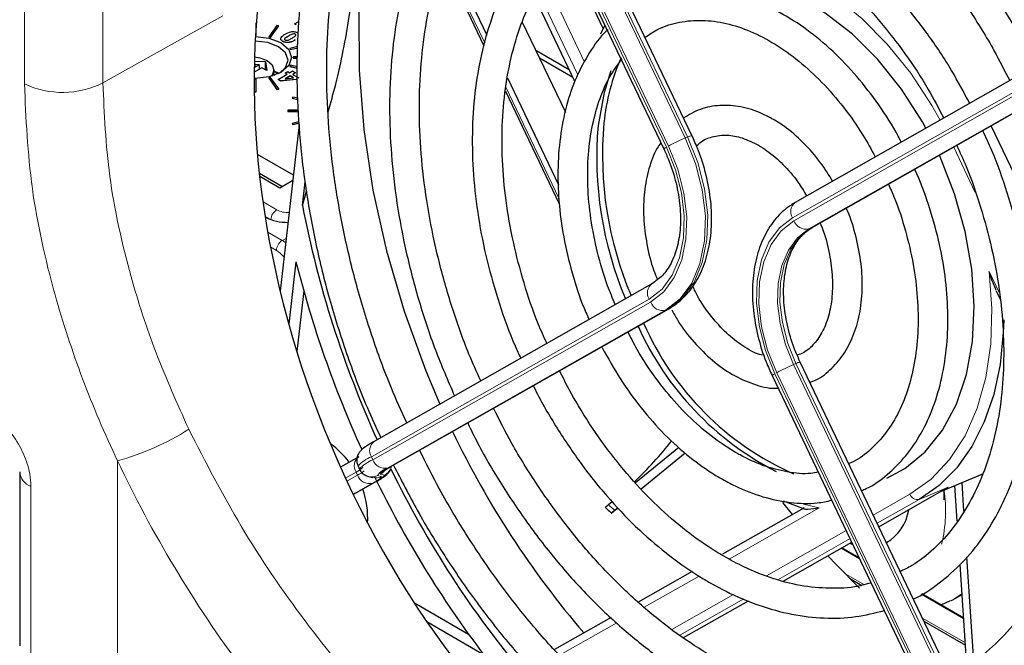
# Paper-space layout 'Blatt2' of a CAD drawing. Header units: millimetres. Extents: x 5 to 418, y 2 to 292.
# Tile 39 of 59: x 127 to 147, y 192 to 204. Entities that reach past the tile are written whole.
import ezdxf

# ---------------------------------------------------------------- set-up
doc = ezdxf.new("R2010")
doc.units = ezdxf.units.MM

psp = doc.layouts.new('Blatt2')

# ---------------------------------------------------------------- linework, layer by layer
at = {"color": 7, "linetype": 'Continuous', "lineweight": 18}
for p, q in [((127.223, 203.107), (127.223, 217.167)), ((128.805, 217.188), (128.805, 203.127)), ((140.585, 202.038), (136.343, 210.914)), ((136.308, 210.87), (140.539, 202.019)), ((135.932, 210.684), (140.162, 201.834)), ((140.2, 201.855), (135.97, 210.706)), ((135.671, 205.662), (136.498, 203.932)), ((137.707, 205.23), (138.511, 203.547)), ((138.374, 203.289), (137.556, 205.001)), ((131.224, 204.475), (128.805, 203.127)), ((132.542, 204.071), (132.542, 204.069)), ((132.68, 203.992), (132.68, 203.989)), ((148.299, 203.588), (142.702, 200.411)), ((142.73, 200.351), (148.328, 203.528)), ((148.611, 203.355), (143.032, 200.188)), ((143.078, 200.208), (148.614, 203.349)), ((136.924, 203.039), (137.997, 200.795)), ((140.585, 202.038), (140.539, 202.019)), ((146.384, 200.921), (145.948, 201.835)), ((132.031, 200.729), (132.306, 200.57)), ((132.155, 200.387), (132.076, 200.433)), ((143.078, 200.208), (143.032, 200.188)), ((132.128, 200.122), (132.418, 199.955)), ((132.418, 199.955), (132.498, 199.996)), ((132.3, 199.751), (132.185, 199.817)), ((146.664, 199.326), (146.872, 198.891)), ((139.814, 198.772), (134.216, 195.595)), ((134.245, 195.535), (139.842, 198.712)), ((140.144, 198.549), (134.546, 195.372)), ((134.577, 195.382), (140.191, 198.569)), ((140.191, 198.569), (140.144, 198.549)), ((142.767, 197.472), (142.721, 197.453)), ((142.721, 197.453), (146.951, 188.602)), ((147.009, 188.597), (142.767, 197.472)), ((142.344, 197.268), (146.574, 188.417)), ((146.612, 188.438), (142.382, 197.289)), ((129.099, 195.515), (129.099, 190.609)), ((134.216, 195.595), (134.245, 195.535)), ((133.905, 195.287), (133.693, 195.166)), ((133.934, 195.226), (133.905, 195.287)), ((134.477, 195.227), (134.393, 195.248)), ((133.721, 195.106), (133.934, 195.226)), ((134.235, 195.064), (133.846, 194.843)), ((133.864, 194.846), (134.266, 195.074)), ((134.335, 195.219), (134.42, 195.198)), ((127.355, 195.001), (127.355, 191.491)), ((133.864, 194.846), (133.848, 194.839)), ((133.849, 194.836), (133.864, 194.846)), ((144.328, 194.422), (145.066, 194.841)), ((145.838, 194.981), (145.255, 194.739)), ((142.925, 194.639), (143.237, 194.566)), ((145.255, 194.739), (144.406, 194.258)), ((143.237, 194.566), (141.422, 193.536)), ((142.174, 193.199), (143.781, 194.111)), ((143.859, 193.947), (142.402, 193.12)), ((144.053, 193.543), (143.681, 193.757)), ((143.744, 193.255), (144.151, 193.02)), ((140.817, 193.192), (139.714, 192.566)), ((140.271, 192.119), (141.511, 192.823)), ((141.722, 192.734), (140.433, 192.003)), ((146.151, 192.331), (145.291, 192.828)), ((145.32, 192.345), (146.183, 191.847)), ((139.161, 192.252), (138.008, 191.598))]:
    psp.add_line(p, q, dxfattribs=at)
at = {"color": 7, "linetype": 'Continuous', "lineweight": 25}
for p, q in [((140.674, 202.067), (136.432, 210.943)), ((135.878, 210.647), (140.108, 201.796)), ((135.724, 205.803), (136.543, 204.091)), ((138.888, 204.221), (138.145, 205.777)), ((135.653, 205.605), (136.481, 203.873)), ((138.317, 203.155), (137.495, 204.876)), ((132.668, 204.317), (132.753, 204.366)), ((131.89, 204.084), (131.89, 204.334)), ((132.311, 204.286), (132.145, 204.055)), ((132.182, 204.046), (132.348, 204.277)), ((132.182, 204.043), (132.348, 204.274)), ((132.348, 204.277), (132.311, 204.286)), ((132.348, 204.277), (132.348, 204.274)), ((132.699, 204.298), (132.668, 204.317)), ((132.668, 204.317), (132.668, 204.314)), ((132.699, 204.296), (132.668, 204.314)), ((132.699, 204.298), (132.699, 204.296)), ((137.256, 204.352), (138.123, 202.54)), ((138.837, 204.113), (138.92, 204.283)), ((131.89, 204.084), (131.89, 204.081)), ((132.145, 204.055), (132.182, 204.046)), ((132.145, 204.055), (132.145, 204.052)), ((132.145, 204.052), (132.182, 204.043)), ((132.182, 204.046), (132.182, 204.043)), ((132.43, 203.964), (132.43, 203.961)), ((132.682, 204.11), (132.682, 204.107)), ((132.731, 203.86), (132.571, 203.821)), ((132.571, 203.821), (132.586, 203.8)), ((132.571, 203.821), (132.571, 203.819)), ((132.571, 203.819), (132.586, 203.797)), ((132.586, 203.8), (132.73, 203.835)), ((132.586, 203.797), (132.73, 203.832)), ((132.586, 203.8), (132.586, 203.797)), ((137.527, 203.787), (138.201, 203.397)), ((148.351, 203.896), (142.757, 200.72)), ((131.858, 203.567), (132.08, 203.555)), ((132.637, 203.653), (132.637, 203.63)), ((132.726, 203.653), (132.637, 203.653)), ((132.637, 203.63), (132.637, 203.627)), ((132.637, 203.63), (132.726, 203.63)), ((132.637, 203.627), (132.725, 203.627)), ((137.602, 203.63), (138.276, 203.241)), ((132.01, 203.432), (131.854, 203.342)), ((131.856, 203.507), (131.868, 203.514)), ((131.868, 203.514), (131.857, 203.521)), ((131.868, 203.514), (131.868, 203.446)), ((131.951, 203.494), (131.868, 203.498)), ((131.868, 203.446), (131.951, 203.494)), ((131.951, 203.494), (131.951, 203.398)), ((132.109, 203.375), (132.01, 203.432)), ((132.092, 203.412), (132.069, 203.398)), ((132.08, 203.555), (132.109, 203.375)), ((132.08, 203.405), (132.08, 203.555)), ((132.097, 203.382), (132.092, 203.412)), ((132.252, 203.277), (132.252, 203.385)), ((132.566, 203.332), (132.627, 203.368)), ((132.586, 203.483), (132.571, 203.461)), ((132.571, 203.461), (132.721, 203.425)), ((132.571, 203.461), (132.571, 203.459)), ((132.571, 203.459), (132.721, 203.423)), ((132.721, 203.45), (132.586, 203.483)), ((132.627, 203.368), (132.688, 203.332)), ((131.89, 203.199), (131.853, 203.199)), ((131.89, 202.949), (131.89, 203.199)), ((132.182, 203.237), (132.145, 203.228)), ((132.145, 203.228), (132.311, 202.997)), ((132.145, 203.228), (132.145, 203.225)), ((132.145, 203.225), (132.311, 202.994)), ((132.348, 203.006), (132.182, 203.237)), ((132.346, 203.315), (132.252, 203.349)), ((132.282, 203.289), (132.252, 203.306)), ((132.252, 203.292), (132.268, 203.283)), ((132.333, 203.197), (132.516, 203.303)), ((132.386, 203.167), (132.333, 203.197)), ((132.333, 203.197), (132.333, 203.195)), ((132.386, 203.164), (132.333, 203.195)), ((132.7, 203.198), (132.386, 203.167)), ((132.7, 203.195), (132.386, 203.164)), ((132.478, 203.326), (132.528, 203.354)), ((132.516, 203.303), (132.478, 203.326)), ((132.478, 203.326), (132.478, 203.323)), ((132.514, 203.302), (132.478, 203.323)), ((132.577, 203.268), (132.478, 203.211)), ((132.478, 203.211), (132.646, 203.228)), ((132.577, 203.265), (132.484, 203.212)), ((132.528, 203.354), (132.566, 203.332)), ((132.646, 203.228), (132.577, 203.268)), ((132.577, 203.268), (132.577, 203.265)), ((132.642, 203.228), (132.577, 203.265)), ((132.688, 203.332), (132.627, 203.297)), ((132.627, 203.297), (132.75, 203.226)), ((132.688, 203.329), (132.63, 203.295)), ((132.688, 203.332), (132.688, 203.329)), ((132.7, 203.198), (132.7, 203.195)), ((136.955, 203.227), (137.985, 201.071)), ((143.095, 200.216), (148.614, 203.348)), ((132.311, 202.997), (132.348, 203.006)), ((132.311, 202.994), (132.348, 203.003)), ((132.311, 202.997), (132.311, 202.994)), ((132.348, 203.006), (132.348, 203.003)), ((132.386, 203.167), (132.386, 203.164)), ((131.854, 202.949), (131.89, 202.949)), ((131.854, 202.946), (131.89, 202.946)), ((131.89, 202.949), (131.89, 202.946)), ((132.631, 202.842), (132.616, 202.821)), ((132.616, 202.821), (132.616, 202.818)), ((132.616, 202.821), (132.734, 202.793)), ((132.616, 202.818), (132.734, 202.79)), ((132.732, 202.818), (132.631, 202.842)), ((136.917, 202.962), (138.001, 200.692)), ((132.532, 202.578), (132.532, 202.555)), ((132.744, 202.578), (132.532, 202.578)), ((132.532, 202.555), (132.745, 202.555)), ((132.532, 202.555), (132.532, 202.552)), ((132.532, 202.552), (132.745, 202.552)), ((132.758, 202.286), (132.377, 198.935)), ((132.755, 202.345), (132.616, 202.312)), ((132.616, 202.312), (132.631, 202.291)), ((132.616, 202.312), (132.616, 202.309)), ((132.616, 202.309), (132.631, 202.288)), ((132.631, 202.291), (132.756, 202.321)), ((132.631, 202.288), (132.756, 202.318)), ((132.631, 202.291), (132.631, 202.288)), ((148.529, 198.443), (146.703, 202.263)), ((132.642, 201.268), (131.92, 201.685)), ((132.413, 201.04), (131.958, 201.302)), ((131.964, 201.251), (132.371, 201.016)), ((132.371, 201.016), (132.631, 201.166)), ((132.824, 200.657), (132.878, 201.136)), ((132.824, 200.657), (132.904, 200.946)), ((143.078, 200.208), (143.095, 200.216)), ((132.695, 199.524), (132.552, 198.264)), ((139.869, 199.081), (134.271, 195.904)), ((132.851, 198.939), (132.712, 197.719)), ((146.803, 198.942), (146.883, 198.773)), ((134.594, 195.391), (140.208, 198.577)), ((140.208, 198.577), (140.191, 198.569)), ((147.098, 188.625), (142.856, 197.501)), ((142.29, 197.23), (146.52, 188.379)), ((139.535, 195.075), (140.411, 195.789)), ((139.648, 194.952), (140.536, 195.676)), ((139.65, 194.95), (140.538, 195.674)), ((133.96, 195.596), (133.592, 195.387)), ((127.129, 195.29), (127.129, 191.785)), ((133.947, 195.407), (133.975, 195.347)), ((134.594, 195.391), (134.577, 195.382)), ((145.701, 194.903), (146.537, 195.25)), ((133.881, 194.854), (134.283, 195.083)), ((134.156, 195.2), (134.24, 195.179)), ((134.283, 195.083), (134.266, 195.074)), ((146.155, 194.504), (146.117, 195.076)), ((133.881, 194.854), (133.864, 194.846)), ((144.44, 194.187), (145.838, 194.981)), ((145.759, 194.729), (145.759, 194.927)), ((146.021, 194.3), (145.974, 195.017)), ((138.992, 194.633), (139.067, 194.694)), ((142.699, 194.434), (142.508, 194.675)), ((142.515, 194.707), (142.934, 194.549)), ((139.115, 194.517), (139.182, 194.572)), ((139.116, 194.514), (139.184, 194.57)), ((142.927, 194.563), (141.293, 193.636)), ((142.513, 193.094), (143.893, 193.877)), ((143.85, 193.853), (143.914, 193.832)), ((144.042, 193.564), (143.695, 193.765)), ((146.354, 191.479), (146.216, 193.582)), ((140.678, 193.287), (139.593, 192.671)), ((146.213, 191.381), (146.079, 193.429)), ((143.85, 193.149), (144.099, 193.005)), ((140.503, 191.953), (141.812, 192.696)), ((146.15, 192.348), (145.304, 192.836)), ((145.693, 192.611), (145.884, 192.702)), ((145.9, 192.698), (145.931, 192.715)), ((145.931, 192.715), (146.118, 192.823)), ((135.081, 192.652), (136.174, 192.021)), ((135.333, 192.275), (136.475, 191.616)), ((139.045, 192.36), (137.904, 191.713)), ((145.35, 192.282), (146.186, 191.8))]:
    psp.add_line(p, q, dxfattribs=at)
at = {"color": 7, "linetype": 'Continuous', "lineweight": 25, "flags": 128}
for points in [[(134.538, 207.938), (134.485, 207.772), (134.222, 206.758), (134.047, 205.682), (133.961, 204.554), (133.966, 203.384), (134.061, 202.185), (134.245, 200.968), (134.516, 199.745), (134.872, 198.527), (135.31, 197.328), (135.595, 196.655)], [(145.39, 202.215), (145.317, 202.345), (144.896, 203.003), (144.422, 203.595), (143.907, 204.11), (143.361, 204.534), (142.797, 204.859), (142.228, 205.078), (141.667, 205.186), (141.125, 205.18), (140.615, 205.06), (140.511, 205.02)], [(131.878, 204.062), (132.151, 204.03), (132.389, 203.938), (132.548, 203.801), (132.603, 203.639), (132.548, 203.477), (132.389, 203.339), (132.151, 203.248), (131.87, 203.215), (131.853, 203.215)], [(132.363, 203.325), (132.485, 203.436), (132.535, 203.583), (132.485, 203.73), (132.341, 203.855), (132.125, 203.938), (131.873, 203.967)], [(131.86, 203.651), (131.964, 203.634), (132.116, 203.575), (132.217, 203.488), (132.252, 203.385), (132.217, 203.282), (132.2, 203.26)], [(132.252, 203.371), (132.333, 203.332), (132.354, 203.319)], [(139.041, 203.37), (138.905, 202.935), (138.785, 202.271)], [(144.6, 195.168), (144.963, 195.359), (145.376, 195.695), (145.726, 196.13), (146.005, 196.653), (146.207, 197.254), (146.327, 197.917), (146.363, 198.629), (146.314, 199.374), (146.181, 200.135), (145.967, 200.895), (145.677, 201.638), (145.662, 201.672)], [(146.956, 198.352), (146.948, 198.098), (146.883, 197.454), (146.754, 196.852), (146.564, 196.299), (146.315, 195.804), (146.01, 195.375), (145.655, 195.018), (145.255, 194.739)], [(144.05, 192.952), (143.585, 193.421), (143.413, 193.604)]]:
    psp.add_lwpolyline(points, dxfattribs=at)
at = {"color": 7, "linetype": 'Continuous', "lineweight": 18, "flags": 128}
for points in [[(145.676, 202.377), (145.507, 202.675), (145.082, 203.322), (144.609, 203.91), (144.099, 204.427), (143.56, 204.864), (143.003, 205.213), (142.438, 205.467), (141.874, 205.623)], [(140.539, 202.019), (140.746, 201.503), (140.883, 200.972), (140.944, 200.446), (140.928, 199.945), (140.835, 199.489), (140.669, 199.094), (140.436, 198.777), (140.144, 198.549)], [(140.191, 198.569), (140.482, 198.796), (140.716, 199.114), (140.882, 199.508), (140.975, 199.964), (140.991, 200.465), (140.929, 200.991), (140.792, 201.523), (140.585, 202.038)], [(140.162, 201.834), (140.345, 201.379), (140.466, 200.91), (140.52, 200.446), (140.506, 200.004), (140.424, 199.601), (140.277, 199.253), (140.071, 198.973), (139.814, 198.772)], [(139.842, 198.712), (140.107, 198.918), (140.318, 199.206), (140.469, 199.563), (140.553, 199.976), (140.568, 200.43), (140.512, 200.907), (140.387, 201.388), (140.2, 201.855)], [(142.702, 200.411), (142.437, 200.205), (142.226, 199.917), (142.075, 199.56), (141.991, 199.146), (141.976, 198.693), (142.032, 198.216), (142.157, 197.735), (142.344, 197.268)], [(142.382, 197.289), (142.199, 197.744), (142.078, 198.213), (142.024, 198.677), (142.038, 199.119), (142.12, 199.522), (142.267, 199.87), (142.473, 200.15), (142.73, 200.351)], [(142.767, 197.472), (142.604, 197.879), (142.496, 198.298), (142.447, 198.712), (142.46, 199.107), (142.533, 199.467), (142.664, 199.778), (142.849, 200.028), (143.078, 200.208)], [(143.032, 200.188), (142.802, 200.009), (142.618, 199.759), (142.487, 199.448), (142.413, 199.088), (142.401, 198.693), (142.449, 198.278), (142.557, 197.86), (142.721, 197.453)], [(145.066, 194.841), (145.494, 195.145), (145.867, 195.541), (146.179, 196.02), (146.424, 196.575), (146.597, 197.195), (146.696, 197.869), (146.719, 198.583), (146.664, 199.326)], [(145.931, 192.715), (146.015, 192.768), (146.117, 192.845)]]:
    psp.add_lwpolyline(points, dxfattribs=at)
at = {"color": 7, "linetype": 'Continuous', "lineweight": 25}
for centre, radius, start, end in [((143.224, 201.889), 4.345, 156.3313, 174.3144), ((146.015, 201.624), 7.26, 174.8814, 203.0694), ((146.129, 201.672), 7.257, 174.8783, 202.9549), ((153.667, 204.715), 21.235, 191.0166, 204.4135), ((132.518, 201.288), 0.97, 243.0055, 270.9821), ((154.304, 204.972), 22.285, 194.1496, 204.4616), ((145.122, 200.706), 6.063, 204.1441, 243.0285), ((145.135, 200.678), 5.939, 203.7325, 246.0086), ((152.457, 204.052), 18.411, 205.5762, 220.6884), ((132.502, 194.578), 1.555, 35.6879, 55.1412), ((133.673, 201.168), 8.43, 313.9028, 321.4718), ((152.774, 204.181), 20.198, 205.9194, 220.0042), ((153.481, 204.518), 21.347, 205.8735, 217.187), ((132.352, 194.358), 1.789, 356.9125, 19.1634), ((144.121, 194.671), 0.932, 300.4032, 351.2104)]:
    psp.add_arc(centre, radius, start, end, dxfattribs=at)
at = {"color": 7, "linetype": 'Continuous', "lineweight": 18}
for centre, radius, start, end in [((127.993, 204.749), 1.814, 244.8818, 296.598), ((141.934, 198.7), 3.6, 112.8066, 118.7956), ((140.704, 201.824), 0.245, 96.9849, 118.9633), ((140.212, 201.705), 0.138, 111.0686, 138.612), ((142.897, 200.536), 0.232, 127.2474, 212.5592), ((132.445, 200.353), 0.258, 122.7413, 175.1483), ((132.531, 201.002), 0.487, 242.4291, 272.9795), ((142.971, 200.437), 0.256, 199.6371, 283.6686), ((132.556, 199.739), 0.256, 122.6055, 177.3945), ((140.009, 198.897), 0.232, 127.2474, 212.5592), ((140.084, 198.798), 0.256, 199.6371, 283.6686), ((144.116, 194.135), 3.6, 112.8066, 118.7956), ((142.873, 197.299), 0.203, 94.6747, 121.2735), ((142.394, 197.139), 0.138, 111.0686, 138.612), ((127.684, 200.654), 5.33, 285.3953, 302.331), ((134.411, 195.719), 0.232, 127.2474, 212.5592), ((134.101, 195.411), 0.232, 127.2474, 212.5592), ((134.464, 194.951), 0.69, 111.075, 138.6012), ((134.493, 194.891), 0.69, 111.0737, 138.6033), ((134.486, 195.621), 0.256, 199.6371, 283.6686), ((127.464, 195.319), 0.337, 184.6648, 250.9755), ((133.781, 195.608), 0.345, 291.0686, 318.612), ((133.756, 195.636), 0.447, 293.477, 314.3606), ((134.667, 194.984), 0.406, 107.2672, 144.6853), ((134.683, 195.043), 0.355, 107.2672, 144.6853), ((134.276, 195.488), 0.267, 295.8174, 321.0343), ((134.361, 195.468), 0.267, 295.8436, 346.5882), ((134.175, 195.312), 0.256, 199.6371, 283.6686), ((134.22, 195.457), 0.265, 255.5979, 295.8263), ((134.13, 195.403), 0.355, 287.2672, 324.6853), ((134.305, 195.436), 0.265, 255.9611, 295.8262), ((134.146, 195.462), 0.406, 287.2672, 324.6853), ((145.217, 194.895), 0.16, 199.6371, 283.6686), ((143.047, 194.495), 2.738, 346.1092, 9.1507)]:
    psp.add_arc(centre, radius, start, end, dxfattribs=at)
at = {"color": 7, "linetype": 'Continuous', "lineweight": 25}
for centre, major_axis, start_param, end_param in [((141.397, 199.393), (-5.017, 12.472), 0.077873, 3.215651), ((140.804, 199.07), (-5.084, 12.639), 4.222886, 5.739269)]:
    psp.add_ellipse(centre, major_axis=major_axis, ratio=0.65101, start_param=start_param, end_param=end_param, dxfattribs=at)
at = {"color": 7, "linetype": 'Continuous', "lineweight": 18}
for centre, major_axis, ratio, start_param, end_param in [((132.418, 199.41), (-0.327, 0.581), 0.569789, 5.353716, 5.503564), ((132.3, 199.342), (-0.251, 0.433), 0.577381, 5.044294, 5.496497), ((144.4, 200.756), (-9.045, 9.076), 0.636765, 1.611327, 1.624477)]:
    psp.add_ellipse(centre, major_axis=major_axis, ratio=ratio, start_param=start_param, end_param=end_param, dxfattribs=at)
at = {"color": 7, "linetype": 'Continuous', "lineweight": 25}
for points, knots in [([(135.795, 210.888), (135.704, 210.823), (135.4, 210.608), (134.94, 210.148), (134.42, 209.516), (133.964, 208.799), (133.574, 208.008), (133.252, 207.148), (133.002, 206.228), (132.827, 205.254), (132.727, 204.236), (132.702, 203.181), (132.754, 202.098), (132.882, 200.998), (133.084, 199.887), (133.358, 198.777), (133.706, 197.676), (134.053, 196.739), (134.31, 196.184), (134.404, 195.98)], [0, 0, 0, 0, 0.0267353, 0.0884742, 0.1503817, 0.2124872, 0.2747806, 0.3372266, 0.3997809, 0.4624019, 0.525057, 0.5877217, 0.6503806, 0.7130281, 0.7756629, 0.8382864, 0.9009016, 0.9635127, 1, 1, 1, 1]), ([(134.927, 196.277), (134.821, 196.51), (134.56, 197.087), (134.216, 198.038), (133.888, 199.113), (133.633, 200.196), (133.449, 201.275), (133.338, 202.341), (133.302, 203.384), (133.339, 204.396), (133.45, 205.368), (133.634, 206.291), (133.888, 207.158), (134.21, 207.96), (134.597, 208.693), (135.046, 209.347), (135.523, 209.899), (135.873, 210.189), (136.033, 210.322)], [0, 0, 0, 0, 0.0438408, 0.1082603, 0.1726737, 0.237075, 0.301459, 0.3658213, 0.4301589, 0.494471, 0.5587605, 0.6230361, 0.6873097, 0.7516038, 0.8159561, 0.8804183, 0.9450535, 1, 1, 1, 1]), ([(147.604, 203.472), (147.596, 203.489), (147.442, 203.817), (147.086, 204.423), (146.537, 205.275), (145.934, 206.068), (145.29, 206.796), (144.61, 207.452), (143.9, 208.03), (143.169, 208.521), (142.423, 208.922), (141.67, 209.227), (140.919, 209.432), (140.177, 209.536), (139.454, 209.536), (138.756, 209.436), (138.098, 209.227), (137.651, 209.035), (137.441, 208.889), (137.42, 208.874)], [0, 0, 0, 0, 0.0035901, 0.0697492, 0.1359252, 0.2021259, 0.2683579, 0.3346253, 0.400927, 0.4672547, 0.5335793, 0.5998547, 0.6660158, 0.7319814, 0.7976732, 0.8630481, 0.9281322, 0.9930326, 1, 1, 1, 1]), ([(137.682, 208.328), (137.713, 208.35), (137.92, 208.498), (138.348, 208.68), (138.961, 208.866), (139.612, 208.944), (140.288, 208.924), (140.982, 208.802), (141.686, 208.583), (142.392, 208.268), (143.093, 207.86), (143.781, 207.364), (144.449, 206.786), (145.089, 206.13), (145.695, 205.405), (146.257, 204.617), (146.723, 203.87), (146.975, 203.373), (147.077, 203.172)], [0, 0, 0, 0, 0.012152, 0.080248, 0.14862, 0.216957, 0.285002, 0.352661, 0.419971, 0.487026, 0.553923, 0.62074, 0.68753, 0.754315, 0.821114, 0.887933, 0.954773, 1, 1, 1, 1]), ([(136.898, 208.513), (136.725, 208.362), (136.374, 208.055), (135.918, 207.485), (135.516, 206.838), (135.181, 206.116), (134.917, 205.328), (134.726, 204.482), (134.609, 203.587), (134.569, 202.653), (134.606, 201.69), (134.718, 200.708), (134.905, 199.717), (135.165, 198.728), (135.487, 197.756), (135.756, 197.131), (135.889, 196.822)], [0, 0, 0, 0, 0.069008, 0.139879, 0.211062, 0.282543, 0.354259, 0.426132, 0.498093, 0.57009, 0.642085, 0.714063, 0.786023, 0.857965, 0.929897, 1, 1, 1, 1]), ([(136.419, 197.123), (136.338, 197.303), (136.119, 197.787), (135.833, 198.604), (135.559, 199.559), (135.357, 200.518), (135.228, 201.468), (135.172, 202.4), (135.19, 203.302), (135.282, 204.165), (135.446, 204.98), (135.679, 205.737), (135.979, 206.428), (136.343, 207.045), (136.738, 207.561), (137.033, 207.827), (137.168, 207.949)], [0, 0, 0, 0, 0.044057, 0.118628, 0.193186, 0.267722, 0.342225, 0.416688, 0.491107, 0.565486, 0.639838, 0.714185, 0.788569, 0.863063, 0.937774, 1, 1, 1, 1]), ([(133.343, 202.544), (133.396, 202.73), (133.58, 203.377), (133.779, 204.463), (133.97, 205.808), (134.054, 206.829), (134.05, 207.387), (134.049, 207.52)], [0, 0, 0, 0, 0.107027, 0.373387, 0.639714, 0.913972, 1, 1, 1, 1]), ([(146.271, 202.715), (146.153, 202.937), (145.893, 203.425), (145.425, 204.123), (144.888, 204.809), (144.309, 205.426), (143.696, 205.968), (143.058, 206.427), (142.402, 206.797), (141.738, 207.07), (141.074, 207.244), (140.421, 207.315), (139.788, 207.283), (139.189, 207.143), (138.732, 206.969), (138.495, 206.811), (138.428, 206.766)], [0, 0, 0, 0, 0.063466, 0.139351, 0.215281, 0.291268, 0.367317, 0.443423, 0.519549, 0.595612, 0.671491, 0.747032, 0.822093, 0.896626, 0.970742, 1, 1, 1, 1]), ([(138.686, 206.227), (138.704, 206.241), (138.871, 206.368), (139.23, 206.52), (139.761, 206.672), (140.331, 206.716), (140.923, 206.661), (141.53, 206.506), (142.141, 206.255), (142.75, 205.911), (143.346, 205.479), (143.922, 204.964), (144.469, 204.375), (144.977, 203.717), (145.41, 203.064), (145.646, 202.613), (145.748, 202.418)], [0, 0, 0, 0, 0.009606, 0.088265, 0.16748, 0.246613, 0.325159, 0.403021, 0.480346, 0.557343, 0.634181, 0.710968, 0.78775, 0.864559, 0.941403, 1, 1, 1, 1]), ([(137.915, 206.385), (137.827, 206.309), (137.581, 206.097), (137.241, 205.656), (136.896, 205.077), (136.622, 204.422), (136.418, 203.704), (136.289, 202.934), (136.236, 202.121), (136.26, 201.277), (136.361, 200.414), (136.535, 199.543), (136.786, 198.678), (137.018, 198.019), (137.185, 197.663), (137.224, 197.58)], [0, 0, 0, 0, 0.046457, 0.12946, 0.21298, 0.297003, 0.381404, 0.466037, 0.550778, 0.635539, 0.720278, 0.804988, 0.889671, 0.974341, 1, 1, 1, 1]), ([(137.75, 197.879), (137.69, 198.011), (137.512, 198.407), (137.282, 199.096), (137.063, 199.927), (136.917, 200.758), (136.844, 201.574), (136.845, 202.364), (136.919, 203.116), (137.064, 203.818), (137.278, 204.462), (137.558, 205.034), (137.859, 205.494), (138.089, 205.723), (138.185, 205.82)], [0, 0, 0, 0, 0.044556, 0.133844, 0.223105, 0.312317, 0.401462, 0.490527, 0.579513, 0.668442, 0.757359, 0.846353, 0.935592, 1, 1, 1, 1]), ([(144.892, 201.932), (144.872, 201.973), (144.741, 202.239), (144.443, 202.69), (144.003, 203.269), (143.515, 203.777), (142.996, 204.209), (142.452, 204.555), (141.895, 204.807), (141.336, 204.958), (140.786, 205.005), (140.262, 204.944), (139.815, 204.808), (139.569, 204.653), (139.468, 204.59)], [0, 0, 0, 0, 0.0167, 0.109122, 0.201633, 0.294267, 0.387043, 0.479937, 0.572801, 0.665364, 0.757249, 0.848116, 0.937934, 1, 1, 1, 1]), ([(139.729, 204.045), (139.819, 204.105), (140.033, 204.248), (140.42, 204.363), (140.876, 204.404), (141.359, 204.34), (141.853, 204.178), (142.348, 203.921), (142.833, 203.576), (143.298, 203.149), (143.732, 202.648), (144.095, 202.14), (144.288, 201.785), (144.368, 201.635)], [0, 0, 0, 0, 0.071497, 0.169617, 0.268216, 0.365462, 0.461126, 0.55575, 0.649888, 0.743883, 0.837864, 0.931906, 1, 1, 1, 1]), ([(132.477, 204.109), (132.513, 204.129), (132.558, 204.154), (132.63, 204.161), (132.679, 204.158), (132.708, 204.145), (132.728, 204.137)], [0, 0, 0, 0, 0.4997, 0.625239, 0.750888, 1, 1, 1, 1]), ([(138.982, 204.201), (138.969, 204.19), (138.825, 204.064), (138.604, 203.744), (138.331, 203.245), (138.134, 202.669), (138.009, 202.038), (137.961, 201.362), (137.99, 200.656), (138.095, 199.933), (138.279, 199.212), (138.451, 198.682), (138.58, 198.409), (138.601, 198.362)], [0, 0, 0, 0, 0.010171, 0.115231, 0.221359, 0.328525, 0.436409, 0.544658, 0.653006, 0.761319, 0.869576, 0.977798, 1, 1, 1, 1]), ([(132.43, 203.964), (132.415, 203.975), (132.392, 203.992), (132.387, 204.021), (132.4, 204.062), (132.443, 204.088), (132.477, 204.109)], [0, 0, 0, 0, 0.2491234, 0.3747776, 0.5003084, 1, 1, 1, 1]), ([(132.43, 203.961), (132.413, 203.973), (132.394, 203.986), (132.392, 204.003), (132.391, 204.005)], [0, 0, 0, 0, 0.831427, 1, 1, 1, 1]), ([(132.68, 203.992), (132.644, 203.972), (132.598, 203.947), (132.527, 203.94), (132.478, 203.943), (132.449, 203.956), (132.43, 203.964)], [0, 0, 0, 0, 0.499665, 0.625209, 0.750865, 1, 1, 1, 1]), ([(132.68, 203.989), (132.644, 203.969), (132.598, 203.944), (132.527, 203.937), (132.478, 203.94), (132.449, 203.953), (132.43, 203.961)], [0, 0, 0, 0, 0.499665, 0.625209, 0.750865, 1, 1, 1, 1]), ([(132.542, 204.071), (132.523, 204.06), (132.493, 204.042), (132.465, 204.018), (132.463, 204.001), (132.471, 203.994), (132.475, 203.991)], [0, 0, 0, 0, 0.502031, 0.751264, 0.875969, 1, 1, 1, 1]), ([(132.542, 204.069), (132.524, 204.057), (132.496, 204.04), (132.466, 204.019), (132.465, 204.011), (132.465, 204.01)], [0, 0, 0, 0, 0.6637389, 0.9932522, 1, 1, 1, 1]), ([(132.475, 203.991), (132.481, 203.988), (132.493, 203.984), (132.523, 203.985), (132.565, 204.001), (132.595, 204.018), (132.615, 204.03)], [0, 0, 0, 0, 0.123975, 0.24873, 0.497985, 1, 1, 1, 1]), ([(132.682, 204.11), (132.676, 204.113), (132.664, 204.117), (132.635, 204.116), (132.593, 204.1), (132.563, 204.083), (132.542, 204.071)], [0, 0, 0, 0, 0.124043, 0.248741, 0.497969, 1, 1, 1, 1]), ([(132.682, 204.107), (132.676, 204.11), (132.664, 204.115), (132.635, 204.113), (132.593, 204.097), (132.563, 204.08), (132.542, 204.069)], [0, 0, 0, 0, 0.124043, 0.248741, 0.497969, 1, 1, 1, 1]), ([(132.615, 204.03), (132.635, 204.041), (132.665, 204.059), (132.692, 204.083), (132.694, 204.1), (132.686, 204.107), (132.682, 204.11)], [0, 0, 0, 0, 0.502065, 0.751302, 0.876019, 1, 1, 1, 1]), ([(132.692, 204.085), (132.693, 204.089), (132.695, 204.097), (132.686, 204.104), (132.682, 204.107)], [0, 0, 0, 0, 0.487492, 1, 1, 1, 1]), ([(139.129, 198.661), (139.076, 198.787), (138.929, 199.13), (138.762, 199.714), (138.626, 200.392), (138.565, 201.057), (138.577, 201.693), (138.66, 202.287), (138.813, 202.823), (139.014, 203.276), (139.187, 203.507), (139.267, 203.614)], [0, 0, 0, 0, 0.068722, 0.187832, 0.30684, 0.425686, 0.544332, 0.662777, 0.781112, 0.89949, 1, 1, 1, 1]), ([(146.14, 190.63), (146.146, 190.633), (146.362, 190.726), (146.749, 190.998), (147.288, 191.448), (147.766, 191.996), (148.185, 192.623), (148.538, 193.325), (148.822, 194.096), (149.034, 194.927), (149.171, 195.81), (149.232, 196.734), (149.216, 197.689), (149.125, 198.667), (148.958, 199.657), (148.719, 200.648), (148.406, 201.629), (148.119, 202.391), (147.916, 202.811), (147.863, 202.922)], [0, 0, 0, 0, 0.00177, 0.065819, 0.129913, 0.1942, 0.258762, 0.323603, 0.388676, 0.453911, 0.519242, 0.584616, 0.649996, 0.715364, 0.780715, 0.846049, 0.911371, 0.976688, 1, 1, 1, 1]), ([(142.315, 202.391), (142.24, 202.431), (142.026, 202.546), (141.662, 202.659), (141.239, 202.689), (140.839, 202.616), (140.611, 202.483), (140.5, 202.418)], [0, 0, 0, 0, 0.121765, 0.347828, 0.57166, 0.789832, 1, 1, 1, 1]), ([(147.34, 202.625), (147.439, 202.408), (147.675, 201.886), (147.976, 201.03), (148.249, 200.075), (148.449, 199.117), (148.578, 198.167), (148.633, 197.235), (148.613, 196.333), (148.521, 195.47), (148.356, 194.657), (148.122, 193.901), (147.821, 193.21), (147.457, 192.593), (147.035, 192.052), (146.554, 191.603), (146.166, 191.312), (145.926, 191.202), (145.877, 191.18)], [0, 0, 0, 0, 0.0477449, 0.1145283, 0.1813007, 0.2480523, 0.3147747, 0.3814614, 0.4481092, 0.5147207, 0.581308, 0.647891, 0.7145077, 0.7812248, 0.8481365, 0.9153531, 0.9829654, 1, 1, 1, 1]), ([(143.508, 201.147), (143.43, 201.274), (143.256, 201.559), (142.923, 201.934), (142.596, 202.217), (142.387, 202.346), (142.315, 202.391)], [0, 0, 0, 0, 0.240934, 0.540744, 0.841764, 1, 1, 1, 1]), ([(140.208, 198.577), (140.27, 198.616), (140.439, 198.724), (140.672, 198.971), (140.88, 199.329), (141.017, 199.754), (141.08, 200.231), (141.065, 200.744), (140.971, 201.271), (140.832, 201.717), (140.715, 201.975), (140.674, 202.067)], [0, 0, 0, 0, 0.069121, 0.187674, 0.307538, 0.430004, 0.554488, 0.679879, 0.805361, 0.930777, 1, 1, 1, 1]), ([(140.766, 201.855), (140.787, 201.877), (140.879, 201.971), (141.081, 202.052), (141.367, 202.089), (141.686, 202.035), (141.904, 201.926), (142.015, 201.871)], [0, 0, 0, 0, 0.0696026, 0.3068198, 0.5572162, 0.7749312, 1, 1, 1, 1]), ([(145.136, 192.731), (145.136, 192.732), (145.324, 192.807), (145.661, 193.047), (146.132, 193.451), (146.54, 193.952), (146.888, 194.53), (147.167, 195.18), (147.375, 195.893), (147.509, 196.661), (147.567, 197.471), (147.548, 198.313), (147.452, 199.175), (147.283, 200.046), (147.038, 200.912), (146.787, 201.625), (146.596, 202.033), (146.533, 202.167)], [0, 0, 0, 0, 0.000252, 0.073012, 0.145814, 0.218927, 0.292492, 0.366504, 0.440858, 0.515424, 0.590091, 0.664781, 0.739453, 0.814098, 0.888719, 0.963328, 1, 1, 1, 1]), ([(140.048, 201.922), (140.022, 201.885), (139.915, 201.734), (139.797, 201.399), (139.702, 200.931), (139.689, 200.415), (139.757, 199.88), (139.856, 199.456), (139.953, 199.226), (139.977, 199.168)], [0, 0, 0, 0, 0.055781, 0.228595, 0.404829, 0.582942, 0.761525, 0.940023, 1, 1, 1, 1]), ([(140.108, 201.796), (140.142, 201.72), (140.243, 201.497), (140.364, 201.109), (140.443, 200.647), (140.449, 200.209), (140.386, 199.815), (140.26, 199.486), (140.086, 199.232), (139.941, 199.131), (139.869, 199.081)], [0, 0, 0, 0, 0.069269, 0.203434, 0.337492, 0.470981, 0.603786, 0.736228, 0.86912, 1, 1, 1, 1]), ([(142.015, 201.871), (142.071, 201.836), (142.239, 201.732), (142.512, 201.493), (142.787, 201.181), (142.928, 200.946), (142.985, 200.85)], [0, 0, 0, 0, 0.159912, 0.472823, 0.786357, 1, 1, 1, 1]), ([(146.009, 201.87), (146.074, 201.728), (146.26, 201.323), (146.499, 200.626), (146.725, 199.795), (146.877, 198.963), (146.956, 198.145), (146.962, 197.352), (146.895, 196.597), (146.756, 195.889), (146.549, 195.241), (146.276, 194.66), (145.943, 194.152), (145.552, 193.73), (145.19, 193.436), (144.944, 193.319), (144.862, 193.279)], [0, 0, 0, 0, 0.041177, 0.117835, 0.194473, 0.27107, 0.34761, 0.424082, 0.500486, 0.576838, 0.653176, 0.72957, 0.806159, 0.883144, 0.96075, 1, 1, 1, 1]), ([(144.091, 194.917), (144.123, 194.929), (144.313, 195.003), (144.618, 195.233), (144.993, 195.603), (145.303, 196.062), (145.548, 196.592), (145.722, 197.188), (145.821, 197.836), (145.842, 198.523), (145.786, 199.236), (145.656, 199.961), (145.446, 200.679), (145.278, 201.16), (145.164, 201.387), (145.163, 201.389)], [0, 0, 0, 0, 0.017401, 0.104444, 0.191587, 0.279424, 0.368182, 0.457729, 0.547768, 0.638028, 0.728315, 0.818562, 0.908765, 0.998949, 1, 1, 1, 1]), ([(144.632, 201.088), (144.673, 200.999), (144.812, 200.694), (144.984, 200.149), (145.144, 199.471), (145.227, 198.8), (145.239, 198.153), (145.178, 197.544), (145.048, 196.987), (144.852, 196.494), (144.597, 196.073), (144.285, 195.739), (144.028, 195.534), (143.863, 195.47), (143.832, 195.458)], [0, 0, 0, 0, 0.039078, 0.13304, 0.226942, 0.320731, 0.414369, 0.507844, 0.601198, 0.694537, 0.788106, 0.882385, 0.978021, 1, 1, 1, 1]), ([(142.757, 200.72), (142.694, 200.681), (142.525, 200.574), (142.292, 200.326), (142.085, 199.968), (141.947, 199.544), (141.884, 199.066), (141.899, 198.553), (141.993, 198.026), (142.132, 197.58), (142.249, 197.322), (142.29, 197.23)], [0, 0, 0, 0, 0.069121, 0.187674, 0.307538, 0.430004, 0.554488, 0.679879, 0.805361, 0.930777, 1, 1, 1, 1]), ([(143.049, 197.097), (143.077, 197.106), (143.229, 197.154), (143.463, 197.337), (143.732, 197.637), (143.932, 198.018), (144.063, 198.461), (144.117, 198.955), (144.095, 199.484), (143.988, 200.021), (143.879, 200.402), (143.79, 200.588), (143.781, 200.605)], [0, 0, 0, 0, 0.026291, 0.142175, 0.257938, 0.375615, 0.495916, 0.618109, 0.741106, 0.864146, 0.987117, 1, 1, 1, 1]), ([(142.856, 197.501), (142.822, 197.577), (142.721, 197.8), (142.6, 198.189), (142.521, 198.65), (142.515, 199.089), (142.578, 199.482), (142.705, 199.811), (142.878, 200.066), (143.023, 200.166), (143.095, 200.216)], [0, 0, 0, 0, 0.069269, 0.203434, 0.337492, 0.470981, 0.603786, 0.736228, 0.86912, 1, 1, 1, 1]), ([(143.256, 200.307), (143.262, 200.293), (143.338, 200.129), (143.426, 199.791), (143.507, 199.319), (143.511, 198.868), (143.447, 198.465), (143.321, 198.123), (143.141, 197.863), (142.965, 197.701), (142.837, 197.658), (142.794, 197.644)], [0, 0, 0, 0, 0.012086, 0.14431, 0.276222, 0.40755, 0.538195, 0.66847, 0.79916, 0.932681, 1, 1, 1, 1]), ([(146.807, 198.944), (146.763, 199.048), (146.71, 199.172), (146.671, 199.304), (146.664, 199.325), (146.664, 199.326)], [0, 0, 0, 0, 0.8390609, 0.994751, 1, 1, 1, 1]), ([(142.095, 197.643), (142.076, 197.647), (141.951, 197.674), (141.699, 197.82), (141.366, 198.076), (141.058, 198.419), (140.827, 198.744), (140.724, 198.964), (140.691, 199.034)], [0, 0, 0, 0, 0.038872, 0.257268, 0.472006, 0.686084, 0.900345, 1, 1, 1, 1]), ([(140.268, 198.554), (140.307, 198.481), (140.435, 198.245), (140.711, 197.896), (141.081, 197.526), (141.488, 197.237), (141.913, 197.053), (142.227, 196.967), (142.389, 196.978), (142.41, 196.98)], [0, 0, 0, 0, 0.078785, 0.256788, 0.435421, 0.61481, 0.794512, 0.972902, 1, 1, 1, 1]), ([(141.552, 195.684), (141.468, 195.735), (141.222, 195.884), (140.82, 196.199), (140.363, 196.649), (139.942, 197.172), (139.611, 197.664), (139.445, 197.992), (139.385, 198.11)], [0, 0, 0, 0, 0.1018482, 0.298517, 0.4953279, 0.6921738, 0.889167, 1, 1, 1, 1]), ([(138.864, 197.797), (138.981, 197.586), (139.219, 197.156), (139.646, 196.569), (140.118, 196.035), (140.618, 195.585), (141.003, 195.311), (141.213, 195.187), (141.252, 195.164)], [0, 0, 0, 0, 0.188239, 0.383128, 0.578255, 0.773674, 0.958603, 1, 1, 1, 1]), ([(141.314, 193.592), (141.21, 193.655), (140.904, 193.839), (140.405, 194.211), (139.832, 194.732), (139.288, 195.328), (138.783, 195.991), (138.352, 196.655), (138.116, 197.113), (138.012, 197.314)], [0, 0, 0, 0, 0.082512, 0.241038, 0.39963, 0.558217, 0.716861, 0.875579, 1, 1, 1, 1]), ([(137.479, 197.028), (137.482, 197.021), (137.612, 196.74), (137.923, 196.216), (138.411, 195.475), (138.954, 194.795), (139.534, 194.182), (140.149, 193.646), (140.648, 193.29), (140.94, 193.117), (141.014, 193.073)], [0, 0, 0, 0, 0.004037, 0.16083, 0.317685, 0.474634, 0.631701, 0.788897, 0.946208, 1, 1, 1, 1]), ([(141.084, 191.573), (140.963, 191.646), (140.61, 191.857), (140.032, 192.276), (139.363, 192.853), (138.723, 193.508), (138.117, 194.232), (137.554, 195.019), (137.067, 195.8), (136.796, 196.335), (136.676, 196.572)], [0, 0, 0, 0, 0.071231, 0.207728, 0.344262, 0.480788, 0.617341, 0.753936, 0.890573, 1, 1, 1, 1]), ([(136.156, 196.277), (136.221, 196.142), (136.436, 195.697), (136.863, 194.984), (137.428, 194.148), (138.043, 193.372), (138.697, 192.662), (139.387, 192.028), (140.084, 191.483), (140.557, 191.193), (140.785, 191.053)], [0, 0, 0, 0, 0.05921, 0.194916, 0.330661, 0.466461, 0.602327, 0.738267, 0.874275, 1, 1, 1, 1]), ([(134.271, 195.904), (134.238, 195.885), (134.136, 195.826), (134.063, 195.779), (133.993, 195.715), (133.949, 195.655), (133.92, 195.575), (133.916, 195.486), (133.939, 195.433), (133.949, 195.409)], [0, 0, 0, 0, 0.1770891, 0.5413666, 0.6499729, 0.7352289, 0.8235861, 0.9219719, 1, 1, 1, 1]), ([(140.827, 189.309), (140.689, 189.391), (140.289, 189.63), (139.633, 190.093), (138.872, 190.725), (138.136, 191.436), (137.433, 192.22), (136.768, 193.07), (136.15, 193.979), (135.616, 194.866), (135.317, 195.464), (135.186, 195.726)], [0, 0, 0, 0, 0.062934, 0.183318, 0.303726, 0.424126, 0.544538, 0.664975, 0.78544, 0.905931, 1, 1, 1, 1]), ([(143.22, 195.284), (143.171, 195.275), (142.975, 195.239), (142.6, 195.279), (142.12, 195.403), (141.767, 195.562), (141.583, 195.666), (141.552, 195.684)], [0, 0, 0, 0, 0.098956, 0.3919725, 0.6800718, 0.9468654, 1, 1, 1, 1]), ([(133.978, 195.349), (133.981, 195.342), (133.993, 195.302), (134.045, 195.253), (134.107, 195.215), (134.143, 195.204), (134.156, 195.2)], [0, 0, 0, 0, 0.0986946, 0.4998372, 0.8255897, 1, 1, 1, 1]), ([(134.283, 195.083), (134.316, 195.102), (134.418, 195.161), (134.492, 195.206), (134.56, 195.273), (134.597, 195.316), (134.607, 195.347), (134.609, 195.354)], [0, 0, 0, 0, 0.233673, 0.714346, 0.857654, 0.970151, 1, 1, 1, 1]), ([(134.463, 195.31), (134.463, 195.31), (134.465, 195.312), (134.5, 195.336), (134.558, 195.37), (134.594, 195.391)], [0, 0, 0, 0, 0.145593, 0.461376, 1, 1, 1, 1]), ([(134.661, 195.429), (134.817, 195.123), (135.148, 194.473), (135.723, 193.533), (136.365, 192.605), (137.055, 191.737), (137.785, 190.936), (138.55, 190.208), (139.343, 189.56), (140.006, 189.098), (140.405, 188.862), (140.527, 188.789)], [0, 0, 0, 0, 0.106883, 0.226748, 0.346639, 0.466565, 0.586533, 0.706544, 0.826599, 0.946684, 1, 1, 1, 1]), ([(141.252, 195.164), (141.349, 195.111), (141.63, 194.957), (142.102, 194.776), (142.658, 194.663), (143.126, 194.642), (143.394, 194.7), (143.49, 194.721)], [0, 0, 0, 0, 0.13083, 0.37651, 0.621494, 0.864328, 1, 1, 1, 1]), ([(138.926, 194.579), (138.937, 194.568), (138.983, 194.525), (139.028, 194.482), (139.062, 194.45)], [0, 0, 0, 0, 0.250012, 1, 1, 1, 1]), ([(138.931, 194.581), (138.93, 194.58), (138.927, 194.578), (138.949, 194.597), (138.979, 194.622), (138.992, 194.633)], [0, 0, 0, 0, 0.19561, 0.65376, 1, 1, 1, 1]), ([(139.115, 194.517), (139.097, 194.503), (139.063, 194.475), (139.045, 194.459), (139.056, 194.466), (139.084, 194.489), (139.11, 194.509), (139.116, 194.514)], [0, 0, 0, 0, 0.232682, 0.465427, 0.696788, 0.92756, 1, 1, 1, 1]), ([(142.935, 194.568), (142.931, 194.566), (142.923, 194.562), (142.917, 194.556), (142.922, 194.547), (142.998, 194.538), (143.12, 194.549), (143.222, 194.563), (143.237, 194.566), (143.237, 194.566)], [0, 0, 0, 0, 0.0278674, 0.0623947, 0.1229862, 0.3040573, 0.9014966, 0.9967873, 1, 1, 1, 1]), ([(144.284, 193.058), (144.219, 193.038), (143.978, 192.962), (143.525, 192.934), (142.936, 192.975), (142.33, 193.123), (141.786, 193.334), (141.449, 193.519), (141.314, 193.592)], [0, 0, 0, 0, 0.0746888, 0.2758273, 0.4755409, 0.673504, 0.870058, 1, 1, 1, 1]), ([(141.014, 193.073), (141.13, 193.009), (141.464, 192.824), (142.024, 192.591), (142.688, 192.409), (143.341, 192.334), (143.969, 192.353), (144.36, 192.452), (144.551, 192.5)], [0, 0, 0, 0, 0.097243, 0.2805607, 0.4636465, 0.6459419, 0.8270967, 1, 1, 1, 1]), ([(141.521, 186.551), (141.6, 186.527), (141.996, 186.408), (142.912, 186.214), (144.252, 186.166), (145.698, 186.473), (147.022, 187.136), (148.168, 188.126), (149.116, 189.442), (149.822, 190.937), (150.082, 192.089), (150.201, 192.618)], [0, 0, 0, 0, 0.0194628, 0.0974063, 0.2265166, 0.3593636, 0.4884659, 0.6212316, 0.7517756, 0.8860396, 1, 1, 1, 1])]:
    psp.add_open_spline(points, degree=3, knots=knots, dxfattribs=at)
at = {"color": 7, "linetype": 'Continuous', "lineweight": 18}
for points, knots in [([(129.099, 195.515), (129.099, 195.515), (128.839, 196.061), (128.364, 197.176), (127.762, 199.021), (127.315, 201.044), (127.254, 202.413), (127.223, 203.107)], [0, 0, 0, 0, 0.0000023, 0.2137499, 0.4310304, 0.7114225, 1, 1, 1, 1]), ([(128.805, 203.127), (128.832, 202.507), (128.886, 201.249), (129.296, 199.399), (129.847, 197.682), (130.304, 196.664), (130.535, 196.15)], [0, 0, 0, 0, 0.2804789, 0.5691006, 0.7827892, 1, 1, 1, 1]), ([(127.355, 195.001), (127.35, 195.083), (127.338, 195.291), (127.218, 195.658), (126.991, 196.051), (126.691, 196.392), (126.466, 196.532), (126.353, 196.602)], [0, 0, 0, 0, 0.139946, 0.354707, 0.569707, 0.784808, 1, 1, 1, 1]), ([(130.535, 196.15), (130.873, 195.493), (131.559, 194.159), (132.843, 192.284), (134.277, 190.538), (135.762, 189.061), (137.263, 187.817), (138.229, 187.211), (138.718, 186.905)], [0, 0, 0, 0, 0.169868, 0.344661, 0.514515, 0.689304, 0.842835, 1, 1, 1, 1]), ([(135.341, 187.314), (135.16, 187.471), (134.41, 188.12), (133.128, 189.417), (131.586, 191.296), (130.217, 193.346), (129.443, 194.787), (129.099, 195.515), (129.099, 195.515)], [0, 0, 0, 0, 0.07384, 0.305127, 0.536422, 0.768207, 0.999998, 1, 1, 1, 1])]:
    psp.add_open_spline(points, degree=3, knots=knots, dxfattribs=at)

doc.saveas('drawing.dxf')
